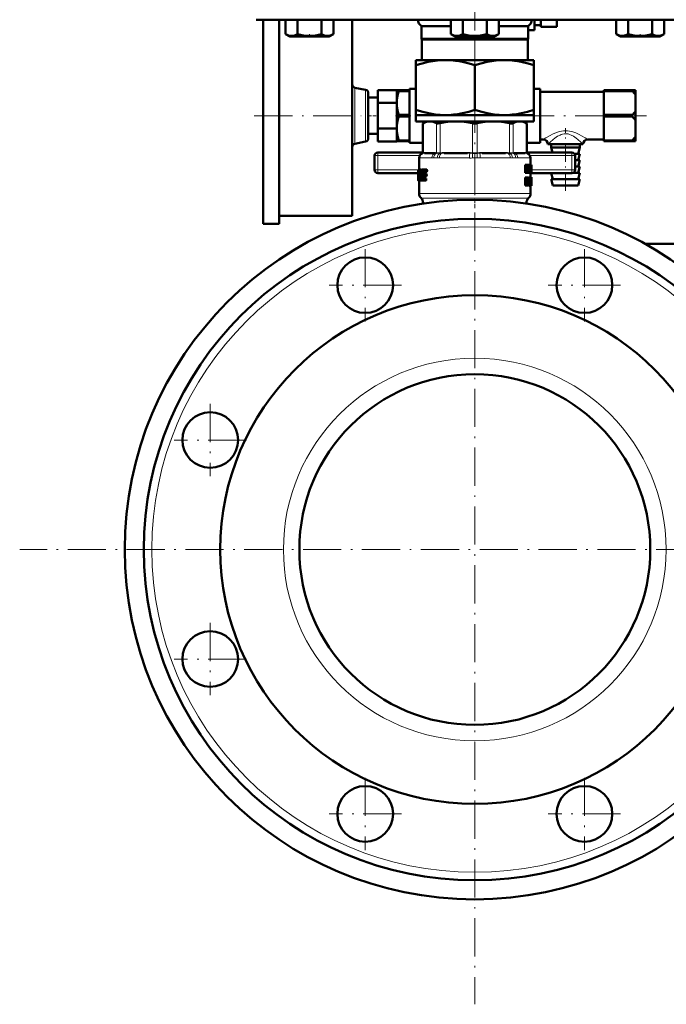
# Model space of a CAD drawing. Extents: x -2073 to 2460, y -1838 to 686.
# Tile 83 of 94: x 1355 to 1558, y -380 to -70. Entities that reach past the tile are written whole.
import ezdxf

# ---------------------------------------------------------------- set-up
doc = ezdxf.new("R2010")
doc.units = 0
doc.linetypes.add('DASHDOT', pattern=[18.5, 12, -3, 0.5, -3])

msp = doc.modelspace()

# ---------------------------------------------------------------- linework, layer by layer
at = {"color": 7, "linetype": 'DASHDOT', "lineweight": 18}
for p, q in [((1497.97, 423.2), (1497.97, -81.09)), ((1497.97, -42.24), (1497.97, -88.03)), ((1497.97, -93.47), (1497.97, -379.55)), ((1428.67, -100.06), (1462.27, -100.06)), ((1510.96, -100.06), (1551.88, -100.06)), ((1463.53, -141.99), (1463.53, -164.74)), ((1532.41, -141.99), (1532.41, -164.74)), ((1474.91, -153.36), (1452.16, -153.36)), ((1543.79, -153.36), (1521.04, -153.36)), ((1414.82, -190.7), (1414.82, -213.45)), ((1426.2, -202.07), (1403.45, -202.07)), ((1641.01, -236.51), (1354.93, -236.51)), ((1414.82, -259.58), (1414.82, -282.33)), ((1426.2, -270.95), (1403.45, -270.95)), ((1463.53, -308.29), (1463.53, -331.04)), ((1532.41, -308.29), (1532.41, -331.04)), ((1474.91, -319.66), (1452.16, -319.66)), ((1543.79, -319.66), (1521.04, -319.66))]:
    msp.add_line(p, q, dxfattribs=at)
at = {"color": 7, "lineweight": 50}
for p, q in [((1429.3, -69.86), (1497.97, -69.86)), ((1431.47, -100.06), (1431.47, -69.86)), ((1436.47, -100.06), (1436.47, -69.86)), ((1438.51, -69.86), (1438.51, -74.4)), ((1442.26, -69.86), (1442.26, -74.4)), ((1449.77, -69.86), (1449.77, -74.4)), ((1453.52, -69.86), (1453.52, -74.39)), ((1453.52, -69.86), (1453.52, -74.39)), ((1459.47, -100.06), (1459.47, -69.86)), ((1490.46, -69.86), (1490.46, -74.39)), ((1494.22, -69.86), (1494.22, -74.4)), ((1497.97, -69.86), (1566.64, -69.86)), ((1501.72, -69.86), (1501.72, -74.4)), ((1505.47, -69.86), (1505.47, -74.4)), ((1516.72, -73.11), (1516.72, -69.86)), ((1518.72, -69.86), (1518.72, -72.11)), ((1523.72, -69.86), (1523.72, -72.11)), ((1542.42, -69.86), (1542.42, -74.39)), ((1546.17, -69.86), (1546.17, -74.39)), ((1553.68, -69.86), (1553.68, -74.4)), ((1557.43, -69.86), (1557.43, -74.4)), ((1557.44, -69.86), (1557.44, -74.4)), ((1481.22, -71.86), (1490.46, -71.86)), ((1481.22, -75.86), (1481.22, -71.86)), ((1505.47, -71.86), (1514.72, -71.86)), ((1514.72, -71.86), (1514.72, -75.86)), ((1516.72, -73.11), (1514.72, -73.11)), ((1518.72, -71.61), (1516.72, -71.61)), ((1518.72, -72.11), (1523.72, -72.11)), ((1439.84, -75.16), (1438.51, -74.4)), ((1439.84, -75.16), (1451.36, -75.16)), ((1451.36, -75.16), (1452.19, -75.16)), ((1452.19, -75.16), (1453.52, -74.39)), ((1481.22, -75.86), (1514.72, -75.86)), ((1481.22, -75.86), (1481.35, -76.08)), ((1481.35, -76.08), (1514.6, -76.08)), ((1481.35, -76.08), (1481.35, -82.56)), ((1491.8, -75.16), (1490.47, -74.39)), ((1491.8, -75.16), (1492.62, -75.16)), ((1492.62, -75.16), (1504.15, -75.16)), ((1504.15, -75.16), (1505.47, -74.4)), ((1514.6, -76.08), (1514.72, -75.86)), ((1514.6, -82.56), (1514.6, -76.08)), ((1543.76, -75.16), (1542.42, -74.39)), ((1543.76, -75.16), (1543.97, -75.16)), ((1543.97, -75.16), (1549.93, -75.16)), ((1549.93, -75.16), (1556.11, -75.16)), ((1556.11, -75.16), (1557.43, -74.4)), ((1479.47, -82.56), (1479.47, -84.21)), ((1479.47, -82.56), (1488.72, -82.56)), ((1488.72, -82.56), (1497.97, -82.56)), ((1497.97, -82.56), (1507.22, -82.56)), ((1507.22, -82.56), (1516.47, -82.56)), ((1516.47, -84.21), (1516.47, -82.56)), ((1479.47, -98.21), (1479.47, -84.21)), ((1497.97, -98.21), (1497.97, -84.21)), ((1516.47, -84.21), (1516.47, -98.21)), ((1460.28, -91.25), (1463.66, -91.9)), ((1464.47, -107.24), (1464.47, -92.89)), ((1467.47, -91.98), (1473.47, -91.98)), ((1467.47, -91.98), (1467.47, -96.02)), ((1473.47, -91.98), (1473.47, -92.06)), ((1473.47, -92.06), (1473.47, -94.96)), ((1473.47, -92.06), (1474.05, -92.06)), ((1474.05, -92.06), (1474.05, -92.31)), ((1477.47, -92.06), (1474.05, -92.06)), ((1477.47, -92.31), (1474.05, -92.31)), ((1477.47, -108.56), (1477.47, -91.56)), ((1479.47, -91.56), (1477.47, -91.56)), ((1477.47, -92.06), (1477.47, -92.31)), ((1477.47, -92.31), (1477.47, -93.66)), ((1518.47, -91.56), (1516.47, -91.56)), ((1518.47, -108.56), (1518.47, -91.56)), ((1518.47, -103.66), (1518.47, -92.56)), ((1518.47, -92.56), (1538.47, -92.56)), ((1538.47, -92.31), (1538.47, -92.06)), ((1538.47, -92.06), (1547.47, -92.06)), ((1538.47, -92.31), (1538.47, -99.82)), ((1538.47, -92.31), (1547.47, -92.31)), ((1547.47, -92.31), (1547.47, -92.06)), ((1548.47, -92.06), (1547.47, -92.06)), ((1548.47, -93.52), (1548.47, -92.06)), ((1464.47, -94.31), (1467.47, -94.31)), ((1473.47, -94.96), (1473.47, -97.16)), ((1473.47, -95.94), (1473.47, -96.02)), ((1548.47, -93.52), (1548.47, -98.61)), ((1467.47, -96.02), (1473.47, -96.02)), ((1467.47, -96.02), (1467.47, -104.1)), ((1473.47, -96.02), (1473.47, -96.19)), ((1473.47, -97.16), (1473.47, -102.96)), ((1477.47, -98.52), (1477.47, -99.82)), ((1479.47, -98.21), (1479.47, -99.86)), ((1516.47, -99.86), (1516.47, -98.21)), ((1548.47, -101.52), (1548.47, -98.61)), ((1431.47, -134.06), (1431.47, -100.06)), ((1436.47, -134.06), (1436.47, -100.06)), ((1459.47, -131.56), (1459.47, -100.06)), ((1474.05, -99.82), (1474.05, -100.31)), ((1477.47, -99.82), (1474.05, -99.82)), ((1477.47, -100.31), (1474.05, -100.31)), ((1477.47, -99.82), (1477.47, -100.31)), ((1477.47, -101.6), (1477.47, -100.31)), ((1479.47, -99.86), (1488.72, -99.86)), ((1479.47, -99.86), (1479.47, -101.86)), ((1479.47, -101.86), (1497.97, -101.86)), ((1482.67, -101.86), (1481.58, -102.49)), ((1488.72, -99.86), (1497.97, -99.86)), ((1497.97, -99.86), (1507.22, -99.86)), ((1497.97, -101.86), (1516.47, -101.86)), ((1507.22, -99.86), (1516.47, -99.86)), ((1513.27, -101.86), (1514.37, -102.49)), ((1516.47, -99.86), (1516.47, -101.86)), ((1538.47, -100.31), (1538.47, -99.82)), ((1538.47, -99.82), (1547.47, -99.82)), ((1538.47, -100.31), (1538.47, -107.82)), ((1538.47, -100.31), (1547.47, -100.31)), ((1547.47, -100.31), (1547.47, -99.82)), ((1548.47, -101.52), (1548.47, -106.61)), ((1467.47, -104.1), (1473.47, -104.1)), ((1467.47, -104.1), (1467.47, -108.14)), ((1473.47, -102.96), (1473.47, -105.16)), ((1473.47, -103.94), (1473.47, -104.1)), ((1473.47, -104.1), (1473.47, -104.19)), ((1473.47, -105.16), (1473.47, -108.06)), ((1481.73, -102.42), (1481.58, -102.49)), ((1481.58, -111.72), (1481.58, -102.49)), ((1514.37, -102.49), (1514.22, -102.42)), ((1514.37, -111.72), (1514.37, -102.49)), ((1518.47, -107.56), (1518.47, -103.66)), ((1460.28, -108.88), (1463.66, -108.22)), ((1464.47, -105.81), (1467.47, -105.81)), ((1467.47, -108.14), (1473.47, -108.14)), ((1473.47, -108.06), (1473.47, -108.14)), ((1473.47, -108.06), (1474.05, -108.06)), ((1474.05, -107.82), (1474.05, -108.06)), ((1477.47, -107.82), (1474.05, -107.82)), ((1477.47, -108.06), (1474.05, -108.06)), ((1477.47, -107.82), (1477.47, -106.46)), ((1477.47, -107.82), (1477.47, -108.06)), ((1518.47, -107.56), (1519.47, -107.56)), ((1533.47, -107.56), (1538.47, -107.56)), ((1538.47, -108.06), (1538.47, -107.82)), ((1538.47, -107.82), (1547.47, -107.82)), ((1538.47, -108.06), (1547.47, -108.06)), ((1547.47, -108.06), (1547.47, -107.82)), ((1548.47, -108.06), (1547.47, -108.06)), ((1548.47, -108.06), (1548.47, -106.61)), ((1481.58, -108.56), (1477.47, -108.56)), ((1518.47, -108.56), (1514.37, -108.56)), ((1526.47, -109.06), (1520.97, -109.06)), ((1521.97, -109.06), (1521.97, -110.06)), ((1530.97, -110.06), (1521.97, -110.06)), ((1522.36, -111.61), (1521.97, -110.06)), ((1531.97, -109.06), (1526.47, -109.06)), ((1530.47, -112.06), (1530.97, -110.06)), ((1530.97, -109.06), (1530.97, -110.06)), ((1466.47, -112.61), (1466.47, -114.86)), ((1467.47, -111.61), (1481.58, -111.61)), ((1480.47, -113.31), (1480.47, -117.02)), ((1485.17, -111.86), (1482.13, -111.86)), ((1495.71, -111.86), (1488.37, -111.86)), ((1507.57, -111.86), (1500.24, -111.86)), ((1513.81, -111.86), (1510.77, -111.86)), ((1514.37, -111.61), (1528.47, -111.61)), ((1515.47, -113.31), (1515.47, -115.47)), ((1530.97, -112.06), (1529.31, -112.06)), ((1529.47, -112.61), (1529.47, -114.86)), ((1530.97, -114.06), (1529.47, -114.06)), ((1530.47, -114.06), (1530.97, -112.06)), ((1530.47, -116.06), (1530.97, -114.06)), ((1466.47, -114.86), (1466.47, -117.11)), ((1480.17, -117.02), (1480.18, -117.02)), ((1480.17, -117.02), (1480.17, -120.35)), ((1480.26, -117.02), (1480.18, -117.02)), ((1480.19, -117.35), (1480.18, -117.02)), ((1480.24, -117.35), (1480.19, -117.35)), ((1480.26, -117.02), (1480.81, -117.02)), ((1481.12, -117.02), (1480.81, -117.02)), ((1480.88, -117.07), (1480.81, -117.02)), ((1481.19, -117.07), (1480.88, -117.07)), ((1481.25, -117.22), (1480.93, -117.22)), ((1481.23, -117.44), (1480.96, -117.44)), ((1481.19, -117.07), (1481.12, -117.02)), ((1481.49, -117.02), (1482.52, -117.02)), ((1482.87, -117.02), (1482.52, -117.02)), ((1482.61, -117.49), (1482.63, -117.35)), ((1482.96, -117.49), (1482.61, -117.49)), ((1482.97, -117.35), (1482.62, -117.35)), ((1482.96, -117.49), (1482.97, -117.35)), ((1514.09, -115.47), (1513.76, -115.47)), ((1513.76, -118.05), (1513.76, -115.47)), ((1514.09, -115.47), (1514.42, -115.47)), ((1514.09, -118.05), (1514.09, -115.47)), ((1514.29, -115.95), (1514.29, -115.95)), ((1514.33, -116.31), (1514.3, -116.31)), ((1514.3, -116.62), (1514.3, -118.05)), ((1514.48, -115.93), (1514.53, -115.47)), ((1514.84, -115.47), (1514.53, -115.47)), ((1514.68, -117), (1514.61, -117)), ((1514.64, -117.37), (1514.64, -117.37)), ((1514.84, -115.47), (1515.08, -115.47)), ((1514.92, -116.51), (1514.88, -116.51)), ((1514.92, -115.95), (1514.93, -115.95)), ((1514.92, -118.05), (1514.92, -116.51)), ((1515.08, -115.47), (1515.08, -118.05)), ((1515.08, -115.7), (1515.1, -115.47)), ((1515.1, -115.47), (1515.41, -115.47)), ((1515.38, -117.48), (1515.34, -118.05)), ((1515.38, -117.48), (1515.54, -117.48)), ((1515.41, -115.47), (1515.53, -115.47)), ((1515.41, -117.03), (1515.46, -116.16)), ((1515.41, -117.03), (1515.52, -117.03)), ((1515.48, -116.16), (1515.46, -116.16)), ((1515.47, -115.93), (1515.47, -115.93)), ((1515.48, -116.16), (1515.52, -117.03)), ((1515.7, -115.47), (1515.53, -115.47)), ((1515.57, -118.05), (1515.54, -117.48)), ((1515.7, -115.47), (1515.76, -115.47)), ((1515.7, -118.05), (1515.7, -115.47)), ((1515.74, -117.58), (1515.74, -115.94)), ((1515.74, -115.94), (1515.75, -115.94)), ((1515.77, -116.15), (1515.74, -116.15)), ((1515.77, -116.73), (1515.74, -116.73)), ((1515.77, -117.35), (1515.74, -117.35)), ((1515.74, -117.58), (1515.75, -117.58)), ((1515.76, -115.47), (1515.77, -115.61)), ((1515.77, -115.61), (1515.77, -116.68)), ((1515.77, -116.15), (1515.77, -116.68)), ((1515.77, -116.68), (1515.77, -116.73)), ((1515.77, -116.73), (1515.77, -116.8)), ((1515.77, -116.8), (1515.77, -117.35)), ((1515.77, -116.8), (1515.77, -117.87)), ((1529.47, -114.86), (1529.47, -117.11)), ((1530.97, -116.06), (1529.47, -116.06)), ((1530.47, -118.06), (1530.97, -116.06)), ((1467.47, -118.11), (1480.17, -118.11)), ((1480.19, -120.26), (1480.17, -120.26)), ((1480.17, -120.35), (1480.17, -120.26)), ((1480.17, -120.48), (1480.17, -120.35)), ((1480.21, -120.48), (1480.17, -120.48)), ((1480.21, -120.48), (1480.27, -120.48)), ((1480.37, -120.48), (1480.27, -120.48)), ((1480.33, -120.26), (1480.3, -120.26)), ((1480.33, -120), (1480.33, -120.14)), ((1480.64, -117.92), (1480.37, -117.92)), ((1480.37, -119.79), (1480.5, -119.79)), ((1480.37, -120.48), (1480.62, -120.48)), ((1480.41, -117.71), (1480.6, -117.71)), ((1480.47, -120.48), (1480.47, -124.53)), ((1480.54, -119.72), (1480.5, -119.79)), ((1480.64, -117.94), (1480.56, -119.56)), ((1480.6, -117.71), (1480.63, -117.77)), ((1480.62, -120.48), (1480.69, -120.42)), ((1480.93, -120.48), (1480.62, -120.48)), ((1481, -120.42), (1480.69, -120.42)), ((1481.07, -120.27), (1480.75, -120.27)), ((1481.05, -120.05), (1480.81, -120.05)), ((1481.06, -119.78), (1480.84, -119.78)), ((1480.93, -120.48), (1481, -120.42)), ((1481.2, -117.71), (1480.96, -117.71)), ((1481.07, -120.27), (1481.08, -120.23)), ((1481.15, -120.42), (1481.23, -120.48)), ((1481.23, -120.48), (1482.27, -120.48)), ((1481.46, -119.56), (1481.49, -119.09)), ((1481.78, -119.56), (1481.46, -119.56)), ((1481.79, -119.72), (1481.47, -119.72)), ((1481.52, -119.79), (1481.47, -119.72)), ((1481.49, -119.09), (1481.58, -117.94)), ((1481.52, -119.79), (1482.29, -119.79)), ((1481.91, -117.94), (1481.58, -117.94)), ((1481.61, -118.62), (1481.6, -118.76)), ((1481.95, -117.77), (1481.62, -117.77)), ((1481.69, -117.71), (1482.51, -117.71)), ((1481.69, -119.09), (1482.39, -119.09)), ((1481.71, -118.4), (1482.4, -118.4)), ((1481.78, -119.56), (1481.82, -119.09)), ((1481.85, -119.79), (1481.79, -119.72)), ((1481.87, -118.4), (1481.91, -117.94)), ((1481.95, -117.77), (1482.01, -117.71)), ((1482.61, -120.48), (1482.27, -120.48)), ((1482.63, -119.79), (1482.29, -119.79)), ((1482.37, -120.26), (1482.39, -120.12)), ((1482.72, -120.26), (1482.37, -120.26)), ((1482.74, -119.09), (1482.39, -119.09)), ((1482.73, -120.12), (1482.39, -120.12)), ((1482.75, -118.4), (1482.4, -118.4)), ((1482.49, -118.88), (1482.51, -118.74)), ((1482.84, -118.88), (1482.49, -118.88)), ((1482.86, -117.71), (1482.51, -117.71)), ((1482.85, -118.74), (1482.51, -118.74)), ((1482.72, -120.26), (1482.73, -120.12)), ((1482.84, -118.88), (1482.85, -118.74)), ((1514.09, -118.05), (1513.76, -118.05)), ((1514.09, -119.46), (1513.76, -119.46)), ((1513.76, -122.04), (1513.76, -119.46)), ((1514.09, -118.05), (1514.3, -118.05)), ((1514.09, -119.46), (1514.45, -119.46)), ((1514.09, -122.04), (1514.09, -119.46)), ((1514.55, -118.05), (1514.3, -118.05)), ((1514.32, -120.62), (1514.32, -119.89)), ((1514.32, -119.89), (1514.42, -119.89)), ((1514.56, -120.23), (1514.32, -120.23)), ((1514.52, -120.51), (1514.32, -120.51)), ((1514.32, -120.62), (1514.41, -120.62)), ((1514.55, -118.05), (1514.71, -118.05)), ((1514.92, -118.05), (1514.71, -118.05)), ((1515.14, -119.46), (1514.83, -119.46)), ((1514.83, -120.95), (1514.83, -119.46)), ((1514.92, -118.05), (1515.08, -118.05)), ((1515.08, -118.05), (1515.2, -118.05)), ((1515.14, -119.46), (1515.28, -119.46)), ((1515.14, -120.95), (1515.14, -119.46)), ((1515.2, -118.05), (1515.34, -118.05)), ((1515.48, -119.46), (1515.28, -119.46)), ((1515.28, -119.46), (1515.28, -120.96)), ((1515.34, -118.05), (1515.57, -118.05)), ((1515.43, -119.46), (1515.43, -119.45)), ((1515.74, -119.45), (1515.44, -119.45)), ((1515.76, -119.41), (1515.46, -119.41)), ((1515.47, -118.05), (1515.47, -119.41)), ((1515.47, -118.11), (1528.47, -118.11)), ((1515.68, -119.41), (1515.47, -119.41)), ((1515.48, -119.46), (1515.57, -119.46)), ((1515.48, -120.98), (1515.48, -119.46)), ((1515.57, -118.05), (1515.65, -118.05)), ((1515.57, -119.46), (1515.57, -120.92)), ((1515.71, -119.59), (1515.57, -119.59)), ((1515.7, -119.83), (1515.57, -119.83)), ((1515.69, -120.18), (1515.57, -120.18)), ((1515.7, -120.62), (1515.57, -120.62)), ((1515.7, -118.05), (1515.65, -118.05)), ((1515.7, -118.05), (1515.76, -118.05)), ((1515.75, -119.89), (1515.74, -119.94)), ((1515.74, -119.94), (1515.74, -120.02)), ((1515.77, -119.97), (1515.74, -119.97)), ((1515.74, -120.02), (1515.74, -120.13)), ((1515.77, -120.05), (1515.74, -120.05)), ((1515.74, -120.13), (1515.74, -120.25)), ((1515.75, -120.18), (1515.74, -120.18)), ((1515.74, -120.25), (1515.74, -120.34)), ((1515.74, -120.34), (1515.75, -120.43)), ((1515.76, -119.88), (1515.75, -119.88)), ((1515.77, -119.91), (1515.75, -119.91)), ((1515.75, -120.18), (1515.75, -120.05)), ((1515.75, -120.41), (1515.75, -120.18)), ((1515.75, -120.43), (1515.76, -120.52)), ((1515.77, -119.91), (1515.76, -119.88)), ((1515.76, -120.52), (1515.77, -120.66)), ((1515.77, -119.43), (1515.77, -119.51)), ((1515.77, -119.51), (1515.77, -120.05)), ((1515.77, -119.97), (1515.77, -119.91)), ((1515.77, -120.05), (1515.77, -119.97)), ((1515.77, -120.66), (1515.77, -120.83)), ((1530.97, -120.06), (1521.97, -120.06)), ((1522.47, -122.06), (1521.97, -120.06)), ((1522.47, -120.06), (1521.98, -118.11)), ((1530.97, -118.06), (1528.78, -118.06)), ((1530.47, -120.06), (1530.97, -118.06)), ((1530.47, -122.06), (1530.97, -120.06)), ((1514.09, -122.04), (1513.76, -122.04)), ((1514.09, -122.04), (1514.32, -122.04)), ((1514.32, -121.05), (1514.32, -122.04)), ((1514.32, -121.05), (1514.38, -121.05)), ((1514.42, -121.07), (1514.32, -121.07)), ((1514.45, -121.13), (1514.32, -121.13)), ((1514.48, -121.24), (1514.32, -121.24)), ((1514.33, -122.04), (1514.32, -121.99)), ((1514.65, -122.04), (1514.33, -122.04)), ((1514.51, -121.37), (1514.48, -121.24)), ((1514.65, -122.04), (1514.51, -121.37)), ((1514.57, -120.87), (1514.57, -120.88)), ((1514.65, -121.03), (1514.68, -121.15)), ((1514.65, -122.04), (1514.86, -122.04)), ((1514.68, -121.15), (1514.71, -121.27)), ((1515.14, -120.95), (1514.83, -120.95)), ((1515.38, -122.08), (1515.08, -122.08)), ((1515.48, -120.98), (1515.28, -120.98)), ((1515.74, -122.08), (1515.44, -122.08)), ((1515.72, -122.05), (1515.45, -122.05)), ((1515.47, -122.08), (1515.47, -124.53)), ((1515.69, -121.94), (1515.5, -121.94)), ((1515.69, -121.36), (1515.56, -121.36)), ((1515.74, -120.93), (1515.57, -120.93)), ((1515.75, -121.02), (1515.57, -121.02)), ((1515.76, -121.12), (1515.57, -121.12)), ((1515.76, -121.23), (1515.57, -121.23)), ((1515.69, -121.94), (1515.69, -121.36)), ((1515.76, -121.36), (1515.69, -121.36)), ((1515.76, -121.47), (1515.7, -121.47)), ((1515.76, -121.55), (1515.72, -121.55)), ((1515.75, -121.6), (1515.73, -121.6)), ((1515.75, -121.02), (1515.74, -120.93)), ((1515.76, -122.04), (1515.74, -122.08)), ((1515.76, -121.12), (1515.75, -121.02)), ((1515.75, -121.6), (1515.76, -121.55)), ((1515.76, -121.23), (1515.76, -121.12)), ((1515.76, -121.36), (1515.76, -121.23)), ((1515.76, -121.47), (1515.76, -121.36)), ((1515.76, -121.55), (1515.76, -121.47)), ((1515.77, -120.83), (1515.77, -121.04)), ((1515.77, -121.04), (1515.77, -121.31)), ((1515.77, -121.31), (1515.77, -121.67)), ((1515.77, -121.67), (1515.77, -121.91)), ((1530.47, -122.06), (1522.47, -122.06)), ((1481.14, -126.03), (1481.06, -125.95)), ((1514.81, -126.03), (1514.89, -125.95)), ((1481.72, -127.44), (1481.72, -127.69)), ((1514.22, -127.44), (1514.22, -127.69)), ((1436.47, -131.56), (1459.47, -131.56)), ((1431.47, -134.06), (1436.47, -134.06)), ((1551.56, -140.41), (1621.81, -140.41))]:
    msp.add_line(p, q, dxfattribs=at)
at = {"color": 7, "linetype": 'DASHDOT', "lineweight": 18, "ltscale": 0.023111}
msp.add_line((1446.01, -75.24), (1446.01, -74.31), dxfattribs=at)
at = {"color": 7, "linetype": 'DASHDOT', "lineweight": 18, "ltscale": 0.023199}
msp.add_line((1549.93, -75.24), (1549.93, -74.31), dxfattribs=at)
at = {"color": 7, "lineweight": 18}
for p, q in [((1460.28, -91.25), (1460.28, -108.88)), ((1463.66, -108.22), (1463.66, -91.9)), ((1481.73, -102.42), (1481.73, -111.7)), ((1485.94, -111.7), (1485.94, -102.42)), ((1487.03, -102.42), (1487.03, -111.7)), ((1497.21, -111.7), (1497.21, -102.42)), ((1498.74, -102.42), (1498.74, -111.7)), ((1508.92, -111.7), (1508.92, -102.42)), ((1510, -102.42), (1510, -111.7)), ((1514.22, -111.7), (1514.22, -102.42)), ((1467.47, -112.61), (1466.47, -112.61)), ((1467.47, -111.61), (1467.47, -112.61)), ((1467.47, -112.61), (1480.64, -112.61)), ((1467.47, -112.61), (1467.47, -117.11)), ((1480.49, -113.34), (1480.47, -113.31)), ((1480.55, -113.36), (1484.47, -113.36)), ((1481.58, -111.9), (1481.45, -111.9)), ((1481.58, -111.72), (1481.71, -111.71)), ((1481.6, -111.9), (1481.58, -111.9)), ((1481.86, -111.87), (1481.6, -111.9)), ((1481.71, -111.71), (1481.73, -111.7)), ((1481.73, -111.7), (1482.02, -111.67)), ((1482.32, -111.66), (1485.36, -111.66)), ((1486.12, -113.34), (1485.1, -113.34)), ((1485.81, -111.9), (1485.49, -111.87)), ((1485.65, -111.67), (1485.94, -111.7)), ((1485.83, -111.9), (1485.81, -111.9)), ((1485.94, -111.7), (1485.97, -111.71)), ((1486.84, -113.36), (1496.3, -113.36)), ((1486.98, -111.9), (1486.92, -111.9)), ((1486.98, -111.71), (1487.03, -111.7)), ((1487.67, -111.87), (1486.98, -111.9)), ((1487.03, -111.7), (1487.74, -111.67)), ((1488.45, -111.66), (1495.78, -111.66)), ((1497.14, -111.9), (1496.42, -111.87)), ((1496.5, -111.67), (1497.21, -111.7)), ((1497.2, -111.9), (1497.14, -111.9)), ((1497.21, -111.7), (1497.26, -111.71)), ((1498.68, -111.71), (1498.74, -111.7)), ((1498.74, -111.7), (1499.45, -111.67)), ((1498.8, -111.9), (1498.74, -111.9)), ((1499.52, -111.87), (1498.8, -111.9)), ((1499.65, -113.36), (1509.11, -113.36)), ((1500.16, -111.66), (1507.49, -111.66)), ((1508.21, -111.67), (1508.92, -111.7)), ((1508.97, -111.9), (1508.27, -111.87)), ((1508.92, -111.7), (1508.97, -111.71)), ((1509.02, -111.9), (1508.97, -111.9)), ((1510.85, -113.34), (1509.83, -113.34)), ((1509.98, -111.71), (1510, -111.7)), ((1510, -111.7), (1510.29, -111.67)), ((1510.14, -111.9), (1510.11, -111.9)), ((1510.46, -111.87), (1510.14, -111.9)), ((1510.59, -111.66), (1513.63, -111.66)), ((1511.47, -113.36), (1515.39, -113.36)), ((1513.92, -111.67), (1514.22, -111.7)), ((1514.35, -111.9), (1514.08, -111.87)), ((1514.22, -111.7), (1514.24, -111.71)), ((1514.24, -111.71), (1514.37, -111.72)), ((1514.37, -111.9), (1514.35, -111.9)), ((1514.5, -111.9), (1514.37, -111.9)), ((1515.3, -112.61), (1528.47, -112.61)), ((1515.47, -113.31), (1515.46, -113.34)), ((1528.47, -112.61), (1528.47, -111.61)), ((1528.47, -112.61), (1529.47, -112.61)), ((1528.47, -112.61), (1528.47, -117.11)), ((1467.47, -117.11), (1466.47, -117.11)), ((1467.47, -117.11), (1467.47, -118.11)), ((1467.47, -117.11), (1480.17, -117.11)), ((1515.77, -117.11), (1528.47, -117.11)), ((1528.47, -118.11), (1528.47, -117.11)), ((1528.47, -117.11), (1529.47, -117.11)), ((1514.51, -121.37), (1514.32, -121.37)), ((1480.47, -124.53), (1497.97, -124.53)), ((1481.06, -125.95), (1497.97, -125.95)), ((1481.14, -126.03), (1497.97, -126.03)), ((1497.97, -124.53), (1515.47, -124.53)), ((1497.97, -125.95), (1514.89, -125.95)), ((1497.97, -126.03), (1514.81, -126.03)), ((1481.72, -127.44), (1483.46, -127.44)), ((1512.49, -127.44), (1512.99, -127.44)), ((1512.99, -127.44), (1514.22, -127.44))]:
    msp.add_line(p, q, dxfattribs=at)
at = {"color": 7, "linetype": 'DASHDOT', "lineweight": 18, "ltscale": 0.109586}
msp.add_line((1497.97, -102.23), (1497.97, -97.84), dxfattribs=at)
at = {"color": 7, "linetype": 'DASHDOT', "lineweight": 18, "ltscale": 0.090002}
msp.add_line((1464.17, -100.06), (1467.77, -100.06), dxfattribs=at)
at = {"color": 7, "linetype": 'DASHDOT', "lineweight": 18, "ltscale": 0.119998}
msp.add_line((1473.07, -100.06), (1477.87, -100.06), dxfattribs=at)
at = {"color": 7, "linetype": 'DASHDOT', "lineweight": 18, "ltscale": 0.493286}
msp.add_line((1526.47, -123.71), (1526.47, -103.97), dxfattribs=at)
at = {"color": 7, "linetype": 'DASHDOT', "lineweight": 18, "ltscale": 0.431585}
msp.add_line((1497.97, -111.86), (1497.97, -129.12), dxfattribs=at)
at = {"color": 7, "lineweight": 50}
for points in [[(1438.51, -74.4), (1438.99, -74.64), (1439.45, -74.83), (1439.88, -74.93), (1440.29, -74.98), (1440.92, -74.93), (1441.57, -74.74), (1442.26, -74.4)], [(1442.26, -74.4), (1443.22, -74.65), (1444.15, -74.83), (1445, -74.93), (1445.83, -74.98), (1447.09, -74.93), (1448.37, -74.74), (1449.77, -74.4)], [(1449.77, -74.39), (1450.25, -74.64), (1450.72, -74.82), (1451.14, -74.92), (1451.56, -74.97), (1452.19, -74.92), (1452.83, -74.73), (1453.47, -74.42)], [(1449.77, -74.4), (1450.25, -74.64), (1450.71, -74.82), (1451.13, -74.93), (1451.64, -74.97)], [(1451.64, -74.97), (1452.23, -74.91), (1452.82, -74.73), (1453.52, -74.39)], [(1490.46, -74.39), (1490.94, -74.64), (1491.41, -74.82), (1491.83, -74.93), (1492.34, -74.97)], [(1492.34, -74.97), (1492.93, -74.91), (1493.52, -74.73), (1494.22, -74.4)], [(1494.22, -74.4), (1495.17, -74.64), (1496.11, -74.83), (1496.95, -74.93), (1497.79, -74.98), (1499.04, -74.93), (1500.33, -74.74), (1501.72, -74.4)], [(1501.72, -74.4), (1502.2, -74.65), (1502.67, -74.83), (1503.09, -74.93), (1503.51, -74.98), (1504.14, -74.93), (1504.78, -74.74), (1505.47, -74.4)], [(1543.43, -74.84), (1544.05, -74.96), (1544.68, -74.94), (1545.04, -74.87), (1545.41, -74.76), (1546.17, -74.39)], [(1546.17, -74.39), (1547.13, -74.64), (1548.06, -74.82), (1548.91, -74.93), (1549.93, -74.97)], [(1549.93, -74.97), (1551.1, -74.91), (1552.29, -74.73), (1553.68, -74.4)], [(1553.68, -74.4), (1554.16, -74.64), (1554.62, -74.83), (1555.05, -74.93), (1555.46, -74.98), (1556.09, -74.93), (1556.74, -74.74), (1557.43, -74.4)], [(1479.47, -84.21), (1481.4, -83.62), (1483.32, -83.15), (1484.77, -82.88), (1486.21, -82.69), (1487.65, -82.59), (1488.72, -82.56)], [(1488.72, -82.56), (1490.33, -82.62), (1491.94, -82.78), (1493.01, -82.94), (1494.08, -83.14), (1496.22, -83.67), (1497.97, -84.21)], [(1497.97, -84.21), (1499.9, -83.62), (1501.82, -83.15), (1503.27, -82.88), (1504.71, -82.69), (1506.15, -82.59), (1507.22, -82.56)], [(1507.22, -82.56), (1508.83, -82.62), (1510.44, -82.78), (1511.51, -82.94), (1512.58, -83.14), (1514.72, -83.67), (1516.47, -84.21)], [(1473.47, -94.96), (1473.65, -93.82), (1473.97, -92.55), (1474.05, -92.31)], [(1473.47, -97.16), (1473.65, -98.31), (1473.97, -99.58), (1474.05, -99.82)], [(1488.72, -99.86), (1487.11, -99.81), (1485.5, -99.65), (1484.43, -99.49), (1483.37, -99.28), (1481.22, -98.75), (1479.47, -98.21)], [(1497.97, -98.21), (1496.05, -98.8), (1494.13, -99.27), (1492.68, -99.54), (1491.23, -99.73), (1489.79, -99.84), (1488.72, -99.86)], [(1507.22, -99.86), (1505.61, -99.81), (1504, -99.65), (1502.93, -99.49), (1501.87, -99.28), (1499.72, -98.75), (1497.97, -98.21)], [(1516.47, -98.21), (1514.55, -98.8), (1512.63, -99.27), (1511.18, -99.54), (1509.73, -99.73), (1508.29, -99.84), (1507.22, -99.86)], [(1473.47, -102.96), (1473.65, -101.82), (1473.97, -100.55), (1474.05, -100.31)], [(1483.84, -101.86), (1483.16, -101.92), (1482.46, -102.1), (1481.73, -102.42)], [(1485.94, -102.42), (1485.21, -102.1), (1484.51, -101.92), (1483.84, -101.86)], [(1492.12, -101.86), (1490.4, -101.93), (1488.63, -102.13), (1487.03, -102.42)], [(1497.21, -102.42), (1495.44, -102.1), (1493.76, -101.92), (1492.12, -101.86)], [(1503.83, -101.86), (1502.11, -101.93), (1500.34, -102.13), (1498.74, -102.42)], [(1508.92, -102.42), (1507.15, -102.1), (1505.47, -101.92), (1503.83, -101.86)], [(1512.11, -101.86), (1511.39, -101.93), (1510.66, -102.13), (1510, -102.42)], [(1514.22, -102.42), (1513.48, -102.1), (1512.79, -101.92), (1512.11, -101.86)], [(1473.47, -105.16), (1473.65, -106.31), (1473.97, -107.58), (1474.05, -107.82)], [(1487.03, -102.42), (1486.49, -102.49), (1486.09, -102.47), (1485.94, -102.42)], [(1510, -102.42), (1509.85, -102.47), (1509.67, -102.49), (1509.2, -102.47), (1508.92, -102.42)], [(1480.26, -117.02), (1480.24, -117.19), (1480.24, -117.23)], [(1482.51, -117.71), (1482.58, -117.64), (1482.61, -117.49)], [(1482.62, -117.35), (1482.62, -117.18), (1482.58, -117.07), (1482.56, -117.04), (1482.52, -117.02)], [(1482.86, -117.71), (1482.93, -117.64), (1482.96, -117.49)], [(1482.97, -117.35), (1482.97, -117.18), (1482.93, -117.07), (1482.91, -117.04), (1482.87, -117.02)], [(1515.75, -115.94), (1515.76, -115.95), (1515.76, -115.95), (1515.76, -115.98), (1515.77, -116.15)], [(1515.77, -117.35), (1515.76, -117.56), (1515.75, -117.58)], [(1480.19, -120.14), (1480.2, -120.44), (1480.2, -120.47), (1480.21, -120.48)], [(1480.27, -120.48), (1480.29, -120.3), (1480.3, -120.26)], [(1480.37, -119.79), (1480.35, -119.84), (1480.33, -120)], [(1480.33, -120.14), (1480.33, -120.24), (1480.35, -120.44), (1480.36, -120.46), (1480.37, -120.48)], [(1480.37, -117.92), (1480.38, -117.77), (1480.39, -117.73), (1480.41, -117.71)], [(1481.6, -118.76), (1481.61, -118.94), (1481.69, -119.09)], [(1481.71, -118.4), (1481.64, -118.47), (1481.61, -118.62)], [(1481.62, -117.77), (1481.65, -117.73), (1481.69, -117.71)], [(1482.27, -120.48), (1482.34, -120.41), (1482.37, -120.26)], [(1482.39, -120.12), (1482.37, -119.9), (1482.34, -119.83), (1482.29, -119.79)], [(1482.39, -119.09), (1482.46, -119.02), (1482.49, -118.88)], [(1482.51, -118.74), (1482.5, -118.56), (1482.46, -118.45), (1482.44, -118.42), (1482.4, -118.4)], [(1482.61, -120.48), (1482.68, -120.41), (1482.72, -120.26)], [(1482.73, -120.12), (1482.72, -119.94), (1482.69, -119.83), (1482.67, -119.8), (1482.63, -119.79)], [(1482.74, -119.09), (1482.81, -119.02), (1482.84, -118.88)], [(1482.85, -118.74), (1482.84, -118.56), (1482.81, -118.45), (1482.79, -118.42), (1482.75, -118.4)], [(1514.52, -120.51), (1514.48, -120.58), (1514.41, -120.62)], [(1514.42, -119.89), (1514.48, -119.9), (1514.51, -119.93), (1514.54, -120), (1514.56, -120.23)], [(1514.45, -119.46), (1514.55, -119.48), (1514.64, -119.55), (1514.74, -119.78), (1514.77, -120.16)], [(1515.77, -117.87), (1515.77, -118), (1515.76, -118.05)], [(1515.08, -122.08), (1514.96, -121.98), (1514.89, -121.78), (1514.85, -121.48), (1514.83, -120.95)], [(1515.38, -122.08), (1515.27, -121.99), (1515.21, -121.81), (1515.16, -121.44), (1515.14, -120.95)], [(1515.28, -120.96), (1515.29, -121.3), (1515.33, -121.52), (1515.35, -121.56), (1515.39, -121.58)], [(1515.57, -120.92), (1515.55, -121.59), (1515.51, -121.88), (1515.49, -121.98), (1515.45, -122.05), (1515.38, -122.08)], [(1515.39, -121.58), (1515.46, -121.42), (1515.48, -120.98)], [(1515.72, -121.56), (1515.73, -121.6), (1515.74, -121.62)]]:
    msp.add_lwpolyline(points, dxfattribs=at)
at = {"color": 7, "lineweight": 18}
for points in [[(1519.47, -107.56), (1520.31, -107.03), (1521.61, -106.28), (1522.37, -105.88), (1523.15, -105.53), (1523.99, -105.21), (1524.59, -105.03), (1525.21, -104.89), (1525.84, -104.81), (1526.47, -104.78)], [(1533.47, -107.56), (1532.63, -107.03), (1531.47, -106.35), (1530.8, -106), (1529.71, -105.49), (1528.75, -105.14), (1527.73, -104.89), (1527.11, -104.81), (1526.47, -104.78)], [(1520.97, -109.06), (1521.66, -108.4), (1522.58, -107.58), (1523.11, -107.16), (1523.99, -106.54), (1524.75, -106.13), (1525.15, -105.96), (1525.56, -105.84), (1526.01, -105.75), (1526.47, -105.72)], [(1531.97, -109.06), (1531.28, -108.39), (1530.37, -107.58), (1529.83, -107.15), (1528.95, -106.54), (1528.2, -106.13), (1527.75, -105.95), (1527.29, -105.81), (1526.88, -105.74), (1526.47, -105.72)], [(1485.97, -111.71), (1486.48, -111.72), (1486.98, -111.71)], [(1508.97, -111.71), (1509.67, -111.72), (1509.98, -111.71)]]:
    msp.add_lwpolyline(points, dxfattribs=at)
at = {"color": 7, "lineweight": 50}
for centre, radius in [((1497.97, -236.51), 110.03), ((1497.97, -236.51), 104.03), ((1463.53, -153.36), 8.75), ((1532.41, -153.36), 8.75), ((1497.97, -236.51), 80), ((1497.97, -236.51), 55.15), ((1414.82, -202.07), 8.75), ((1414.82, -270.95), 8.75), ((1463.53, -319.66), 8.75), ((1532.41, -319.66), 8.75)]:
    msp.add_circle(centre, radius, dxfattribs=at)
at = {"color": 7, "lineweight": 18}
for radius in [101.53, 60.15]:
    msp.add_circle((1497.97, -236.51), radius, dxfattribs=at)
at = {"color": 7, "lineweight": 50}
for centre, radius, start, end in [((1482.38, -69.86), 2.31, 180, 240), ((1513.57, -69.86), 2.31, 300, 360), ((1544.85, -70.31), 4.75, 239.2257, 252.5363), ((1460.47, -90.27), 1, 180, 259), ((1463.47, -92.89), 1, 0, 79), ((1540.27, -99.28), 10.02, 35.1062, 44.0949), ((1540.27, -92.84), 10.02, 315.9051, 324.8938), ((1540.27, -107.28), 10.02, 35.1062, 44.0949), ((1497.96, -98.75), 3.74, 258.3446, 270.1449), ((1497.98, -98.77), 3.73, 269.8253, 281.6734), ((1463.47, -107.24), 1, 281, 360), ((1519.47, -109.06), 1.5, 0, 90), ((1533.47, -109.06), 1.5, 90, 180), ((1540.27, -100.84), 10.02, 315.9051, 324.8938), ((1460.47, -109.86), 1, 101, 180), ((1467.47, -112.61), 1, 90, 180), ((1481.97, -113.31), 1.5, 110.5177, 180.0166), ((1481.38, -111.72), 0.2, 290.5165, 359.9999), ((1514.57, -111.72), 0.2, 180.0001, 249.4835), ((1513.97, -113.31), 1.5, 360, 69.4823), ((1528.47, -112.61), 1, 0, 90), ((1467.47, -117.11), 1, 180, 270), ((1807.28, -120.43), 327.1, 179.4611, 179.9706), ((1809.39, -123.94), 329.22, 178.8316, 179.3379), ((1480.41, -117.33), 0.537, 11.9329, 28.8232), ((1479.58, -117.52), 1.39, 3.3335, 12.4548), ((1478.67, -117.57), 2.29, 356.6103, 3.3487), ((1480.72, -117.33), 0.536, 11.9311, 28.8406), ((1483.01, -117.82), 1.82, 168.052, 176.6245), ((1482.5, -117.7), 1.3, 158.4683, 168.6111), ((1480.15, -117.48), 1.13, 8.1933, 13.0268), ((1481.81, -117.42), 0.553, 140.9405, 158.726), ((1481.5, -117.15), 0.137, 94.9628, 144.1433), ((1485.55, -116.68), 28.75, 0.1221, 1.455), ((1523.13, -115.38), 8.85, 183.7528, 186.0891), ((1344.69, -139.12), 171.16, 7.0726, 7.6581), ((1336.04, -138.04), 179.8, 6.7194, 7.2099), ((1508.86, -117.68), 5.78, 3.0866, 6.7512), ((1525.11, -118.16), 10.5, 173.627, 175.6667), ((1340.67, -97.04), 175.15, 353.4585, 353.9602), ((1340.77, -98.44), 175.04, 353.5681, 354.1451), ((1506.43, -115.52), 8.5, 354.7816, 357.0896), ((1541.26, -116.54), 26.34, 178.7215, 179.9219), ((1366.19, -104.9), 149.59, 354.956, 355.9464), ((1510.21, -115.85), 5.26, 356.7208, 359.1682), ((1521.77, -115.84), 6.3, 180.8269, 182.9355), ((1362.91, -124.11), 152.86, 2.2736, 3.2409), ((1528.47, -117.11), 1, 270, 360), ((1834.39, -129.86), 354.23, 178.069, 178.448), ((1479.76, -119.53), 0.804, 346.282, 357.9508), ((1479.98, -117.88), 0.659, 355.2142, 9.502), ((1480.1, -120.08), 0.68, 329.83, 343.4584), ((1479.16, -119.77), 1.67, 342.641, 350.3676), ((1478.3, -119.62), 2.54, 350.2961, 356.4129), ((1919.8, -145.68), 439.73, 176.3527, 176.6237), ((1480.42, -120.08), 0.67, 329.3345, 343.2028), ((1482.98, -119.93), 1.92, 175.6816, 183.6876), ((1982.02, -153), 502.07, 175.9689, 176.2064), ((1482.31, -119.98), 1.26, 183.2452, 193.3277), ((1481.56, -120.17), 0.486, 192.7626, 211.5581), ((1481.92, -119.61), 0.46, 173.2936, 193.8034), ((1482.12, -117.98), 0.536, 157.8708, 175.9089), ((1482.24, -119.61), 0.46, 173.2936, 193.8034), ((1482.44, -117.98), 0.536, 157.852, 175.9095), ((1513.76, -120.26), 0.808, 341.9381, 1.9017), ((1514.35, -120.61), 0.347, 311.0813, 333.0587), ((1514, -120.43), 0.74, 332.5324, 345.6697), ((1513.36, -120.25), 1.4, 345.1208, 353.6613), ((1512.59, -120.16), 2.18, 353.628, 0.1734), ((1515.51, -119.46), 0.0713, 137.9011, 177.4986), ((1522.71, -120.15), 7.02, 177.378, 180.2111), ((1522.25, -120.21), 6.56, 179.7565, 183.6024), ((1519.44, -120), 3.75, 173.7637, 177.4237), ((1519.61, -120.35), 3.92, 183.9498, 188.4837), ((1516.88, -119.71), 1.17, 167.4145, 174.2396), ((1515.81, -119.46), 0.0722, 138.1208, 177.231), ((1515.78, -119.89), 0.0281, 137.9531, 180.5121), ((1515.74, -119.43), 0.0248, 349.9677, 54.469), ((1515.75, -119.88), 0.0146, 0.7968, 48.9847), ((1514.37, -121.1), 0.0502, 32.7673, 84.4737), ((1514.19, -121.22), 0.269, 19.1426, 34.6328), ((1513.44, -121.5), 1.07, 14.1053, 19.7741), ((1514.44, -121.01), 0.189, 22.913, 44.3273), ((1513.84, -121.29), 0.851, 17.4933, 24.2989), ((1462.84, -132.15), 52.99, 11.0019, 11.8436), ((1515.45, -122.06), 0.027, 201.3785, 250.9283), ((1517.93, -121.14), 2.25, 185.724, 190.7737), ((1516.28, -121.84), 0.599, 189.043, 199.7323), ((1515.77, -122.04), 0.0531, 189.8055, 239.3413), ((1515.73, -121.61), 0.0224, 306.6994, 5.1885), ((1514.61, -121.91), 1.16, 353.3792, 359.8357), ((1482.47, -124.53), 2, 180, 225), ((1479.72, -127.44), 2, 0, 45.0003), ((1516.22, -127.44), 2, 134.9998, 180), ((1513.47, -124.53), 2, 315, 360)]:
    msp.add_arc(centre, radius, start, end, dxfattribs=at)
at = {"color": 7, "lineweight": 18}
for centre, radius, start, end in [((1481.99, -113.34), 1.5, 105.9772, 179.784), ((1480.54, -113.29), 0.073, 220.243, 277.8347), ((1481.51, -111.71), 0.196, 289.2011, 2.0769), ((1481.53, -111.71), 0.195, 288.8448, 2.6072), ((1481.83, -111.68), 0.192, 279.6889, 3.0559), ((1482.12, -114.82), 2.96, 89.7465, 95.0069), ((1482.3, -114.79), 3.13, 89.7592, 95.1871), ((1484.49, -106.21), 7.15, 269.8403, 274.8785), ((1485.18, -115.88), 4.02, 85.7024, 90.1944), ((1485.37, -114.79), 3.13, 84.8129, 90.2408), ((1485.45, -111.68), 0.199, 279.7602, 1.0432), ((1485.74, -111.7), 0.202, 288.6376, 0.5069), ((1485.76, -111.71), 0.202, 289.9883, 0.854), ((1486.35, -89.91), 21.99, 268.6539, 271.4886), ((1486.8, -104.42), 8.94, 265.6487, 270.2682), ((1488.34, -131.51), 19.65, 89.9051, 91.9429), ((1488.42, -129.84), 18.18, 89.8986, 92.1508), ((1495.74, -132.58), 20.71, 88.1074, 90.0906), ((1495.82, -129.84), 18.18, 87.8492, 90.1014), ((1496.34, -97.36), 16.01, 269.8409, 273.2556), ((1497.97, -67.39), 44.52, 269.0091, 270.9896), ((1498.07, -125.21), 11.9, 90.4739, 93.9469), ((1497.93, -91.1), 20.62, 268.132, 270.1134), ((1498.02, -91.39), 20.33, 269.8741, 271.8833), ((1497.87, -125.21), 11.9, 86.0531, 89.5262), ((1499.6, -97.34), 16.02, 266.7462, 270.1574), ((1500.13, -129.84), 18.18, 89.8986, 92.1508), ((1500.2, -132.58), 20.71, 89.9094, 91.8927), ((1507.53, -129.84), 18.18, 87.8492, 90.1014), ((1507.6, -131.51), 19.65, 88.0571, 90.0949), ((1509.59, -89.9), 22, 268.5123, 271.3456), ((1509.15, -104.43), 8.93, 269.7295, 274.3536), ((1510.18, -111.71), 0.202, 179.146, 250.0117), ((1510.2, -111.7), 0.202, 179.4931, 251.3624), ((1510.58, -114.79), 3.13, 89.7592, 95.1871), ((1510.49, -111.68), 0.199, 178.9568, 260.2398), ((1510.76, -115.88), 4.02, 89.8056, 94.2976), ((1511.45, -106.2), 7.16, 265.1242, 270.157), ((1513.64, -114.79), 3.13, 84.8129, 90.2408), ((1513.82, -114.82), 2.96, 84.9931, 90.2535), ((1514.11, -111.68), 0.192, 176.9441, 260.3111), ((1514.41, -111.71), 0.195, 177.3928, 251.1552), ((1514.43, -111.71), 0.196, 177.9231, 250.7989), ((1513.95, -113.34), 1.5, 0.216, 74.0228), ((1515.4, -113.29), 0.0729, 262.143, 319.7781)]:
    msp.add_arc(centre, radius, start, end, dxfattribs=at)
for centre, major_axis, ratio, start_param, end_param in [((1482.05, -113.36), (0, 1.5), 0.995414, 0.123342, 1.570796), ((1482.13, -111.66), (0, -0.2), 0.92388, 0, 1.570796), ((1485.63, -113.36), (0, 1.5), 0.771505, 0.123342, 1.570796), ((1486.2, -113.34), (0.14, -1.49), 0.734075, 3.351169, 4.642046), ((1485.17, -111.66), (0, -0.2), 0.92388, 0, 1.570796), ((1487.13, -113.34), (-0.13, -1.49), 0.675962, 3.481187, 4.772063), ((1487.79, -113.36), (0, 1.5), 0.636223, 0.123342, 1.570796), ((1486.89, -111.71), (0.007, -0.2), 0.408466, 0.272287, 1.557437), ((1486.95, -111.7), (0.008, -0.2), 0.382405, 0.255495, 1.554996), ((1487.66, -111.67), (0.008, -0.2), 0.382432, 0.102908, 1.555785), ((1488.37, -111.66), (0, -0.2), 0.382683, 0, 1.570796), ((1495.71, -111.66), (0, -0.2), 0.382683, 0, 1.570796), ((1496.44, -113.36), (0, 1.5), 0.095659, 0.123342, 1.570796), ((1496.42, -111.67), (-0.008, -0.2), 0.382432, 0.132932, 1.585808), ((1497.13, -111.7), (-0.008, -0.2), 0.382405, 0.287096, 1.586597), ((1497.31, -113.34), (0.1, -1.5), 0.041092, 3.418838, 4.709715), ((1497.19, -111.71), (-0.006, -0.2), 0.356255, 0.297028, 1.582178), ((1498.76, -111.71), (0.006, -0.2), 0.356255, 4.701007, 5.986158), ((1498.63, -113.34), (-0.1, -1.5), 0.041092, 1.57347, 2.864347), ((1498.81, -111.7), (0.008, -0.2), 0.382405, 4.696589, 5.996089), ((1499.52, -111.67), (0.008, -0.2), 0.382432, 4.697377, 6.150253), ((1499.5, -113.36), (0, -1.5), 0.095659, 1.570796, 3.018251), ((1500.24, -111.66), (0, -0.2), 0.382683, 4.712389, 6.283185), ((1507.57, -111.66), (0, -0.2), 0.382683, 4.712389, 6.283185), ((1508.28, -111.67), (-0.008, -0.2), 0.382432, 4.727401, 6.180277), ((1508.15, -113.36), (0, -1.5), 0.636223, 1.570796, 3.018251), ((1508.99, -111.7), (-0.008, -0.2), 0.382405, 4.728189, 6.02769), ((1509.05, -111.71), (-0.007, -0.2), 0.408466, 4.725748, 6.010898), ((1508.81, -113.34), (0.13, -1.49), 0.675962, 1.511122, 2.801999), ((1509.74, -113.34), (-0.14, -1.49), 0.734075, 1.64114, 2.932016), ((1510.32, -113.36), (0, -1.5), 0.771505, 1.570796, 3.018251), ((1510.77, -111.66), (0, 0.2), 0.92388, 1.570796, 3.141593), ((1513.81, -111.66), (0, 0.2), 0.92388, 1.570796, 3.141593), ((1513.9, -113.36), (0, -1.5), 0.995414, 1.570796, 3.018251)]:
    msp.add_ellipse(centre, major_axis=major_axis, ratio=ratio, start_param=start_param, end_param=end_param, dxfattribs=at)

doc.saveas('drawing.dxf')
